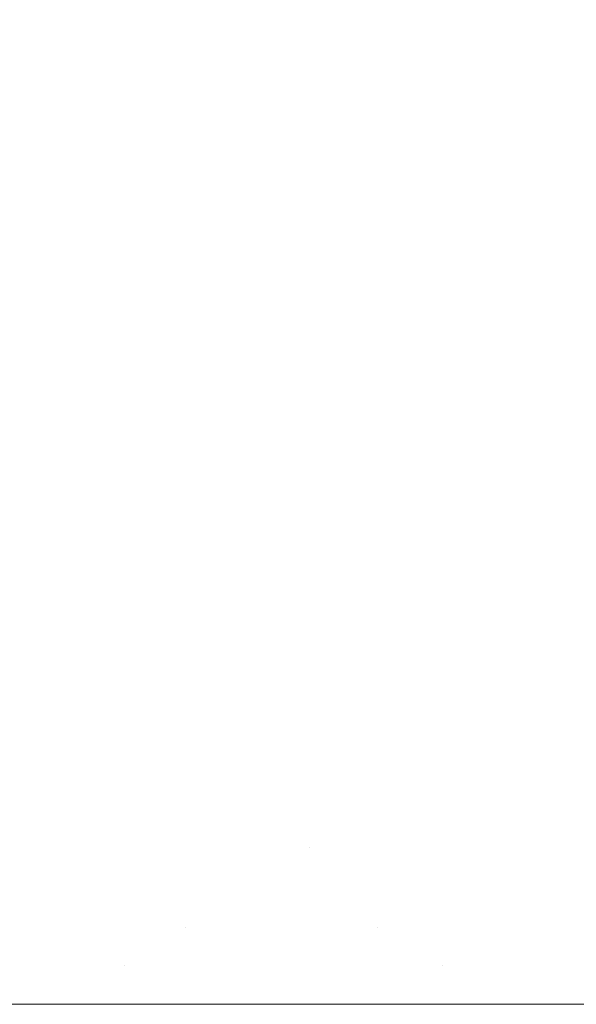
# Model space of a CAD drawing. Header units: centimetres. Extents: x -35.1 to 36.2, y 4.2 to 6.
# Tile 194 of 256: x -11.1054 to -11.0825, y 5.9002 to 5.9406. Entities that reach past the tile are written whole.
import ezdxf

# ---------------------------------------------------------------- set-up
doc = ezdxf.new("R2010")
doc.units = ezdxf.units.CM
doc.header["$LTSCALE"] = 2.54
doc.layers.add('Lucido design-1', color=7, linetype='Continuous')

# ---------------------------------------------------------------- blocks, each defined once
blk = doc.blocks.new('Gruppo-4-1')
at = {"color": 7, "linetype": 'Continuous', "lineweight": 9}
for points, invisible_edges in [([(36.079692, 5.942474, -2276.231539), (-34.952766, 5.942474, -2276.231539), (-34.952766, 5.93848, -2276.229782), (36.079692, 5.93848, -2276.229782)], 5), ([(-11.103219, 5.940007, -2276.640773), (-11.106026, 5.940007, -2276.642661), (-11.106841, 5.942016, -2276.642002), (-11.104011, 5.942016, -2276.640098)], 15), ([(-11.104011, 5.942016, -2276.640098), (-11.101149, 5.942016, -2276.63827), (-11.100381, 5.940007, -2276.63896), (-11.103219, 5.940007, -2276.640773)], 15), ([(-11.097517, 5.940007, -2276.637224), (-11.100381, 5.940007, -2276.63896), (-11.101149, 5.942016, -2276.63827), (-11.098261, 5.942016, -2276.636519)], 15), ([(-11.098261, 5.942016, -2276.636519), (-11.09535, 5.942016, -2276.634844), (-11.09463, 5.940007, -2276.635562), (-11.097517, 5.940007, -2276.637224)], 15), ([(-11.091725, 5.940007, -2276.633976), (-11.09463, 5.940007, -2276.635562), (-11.09535, 5.942016, -2276.634844), (-11.092422, 5.942016, -2276.633244)], 15), ([(-11.092422, 5.942016, -2276.633244), (-11.089478, 5.942016, -2276.631718), (-11.088806, 5.940007, -2276.632462), (-11.091725, 5.940007, -2276.633976)], 15), ([(-11.085877, 5.940007, -2276.631021), (-11.088806, 5.940007, -2276.632462), (-11.089478, 5.942016, -2276.631718), (-11.086525, 5.942016, -2276.630266)], 15), ([(-11.086525, 5.942016, -2276.630266), (-11.083565, 5.942016, -2276.628884), (-11.082941, 5.940007, -2276.629652), (-11.085877, 5.940007, -2276.631021)], 15), ([(-11.080002, 5.940007, -2276.628352), (-11.082941, 5.940007, -2276.629652), (-11.083565, 5.942016, -2276.628884), (-11.080601, 5.942016, -2276.627574)], 15), ([(-11.108011, 5.938008, -2276.64523), (-11.108797, 5.940007, -2276.644627), (-11.106026, 5.940007, -2276.642661), (-11.105262, 5.938008, -2276.643279)], 15), ([(-11.105262, 5.938008, -2276.643279), (-11.106026, 5.940007, -2276.642661), (-11.103219, 5.940007, -2276.640773), (-11.102477, 5.938008, -2276.641405)], 15), ([(-11.102477, 5.938008, -2276.641405), (-11.103219, 5.940007, -2276.640773), (-11.100381, 5.940007, -2276.63896), (-11.099661, 5.938008, -2276.639607)], 15), ([(-11.096819, 5.938008, -2276.637884), (-11.099661, 5.938008, -2276.639607), (-11.100381, 5.940007, -2276.63896), (-11.097517, 5.940007, -2276.637224)], 15), ([(-11.097517, 5.940007, -2276.637224), (-11.09463, 5.940007, -2276.635562), (-11.093955, 5.938008, -2276.636236), (-11.096819, 5.938008, -2276.637884)], 15), ([(-11.091072, 5.938008, -2276.634661), (-11.093955, 5.938008, -2276.636236), (-11.09463, 5.940007, -2276.635562), (-11.091725, 5.940007, -2276.633976)], 15), ([(-11.091725, 5.940007, -2276.633976), (-11.088806, 5.940007, -2276.632462), (-11.088176, 5.938008, -2276.633159), (-11.091072, 5.938008, -2276.634661)], 15), ([(-11.08527, 5.938008, -2276.63173), (-11.088176, 5.938008, -2276.633159), (-11.088806, 5.940007, -2276.632462), (-11.085877, 5.940007, -2276.631021)], 15), ([(-11.085877, 5.940007, -2276.631021), (-11.082941, 5.940007, -2276.629652), (-11.082357, 5.938008, -2276.630371), (-11.08527, 5.938008, -2276.63173)], 15), ([(-11.079441, 5.938008, -2276.629081), (-11.082357, 5.938008, -2276.630371), (-11.082941, 5.940007, -2276.629652), (-11.080002, 5.940007, -2276.628352)], 15), ([(36.079692, 5.93848, -2276.229782), (-34.952766, 5.93848, -2276.229782), (-34.952766, 5.934414, -2276.228201), (36.079692, 5.934414, -2276.228201)], 5), ([(-11.105262, 5.938008, -2276.643279), (-11.104548, 5.936021, -2276.643857), (-11.107277, 5.936021, -2276.645793), (-11.108011, 5.938008, -2276.64523)], 15), ([(-11.102477, 5.938008, -2276.641405), (-11.101783, 5.936021, -2276.641997), (-11.104548, 5.936021, -2276.643857), (-11.105262, 5.938008, -2276.643279)], 15), ([(-11.099661, 5.938008, -2276.639607), (-11.098988, 5.936021, -2276.640212), (-11.101783, 5.936021, -2276.641997), (-11.102477, 5.938008, -2276.641405)], 15), ([(-11.096167, 5.936021, -2276.638501), (-11.098988, 5.936021, -2276.640212), (-11.099661, 5.938008, -2276.639607), (-11.096819, 5.938008, -2276.637884)], 15), ([(-11.096819, 5.938008, -2276.637884), (-11.093955, 5.938008, -2276.636236), (-11.093323, 5.936021, -2276.636865), (-11.096167, 5.936021, -2276.638501)], 15), ([(-11.090462, 5.936021, -2276.635302), (-11.093323, 5.936021, -2276.636865), (-11.093955, 5.938008, -2276.636236), (-11.091072, 5.938008, -2276.634661)], 15), ([(-11.091072, 5.938008, -2276.634661), (-11.088176, 5.938008, -2276.633159), (-11.087587, 5.936021, -2276.633811), (-11.090462, 5.936021, -2276.635302)], 15), ([(-11.084702, 5.936021, -2276.632392), (-11.087587, 5.936021, -2276.633811), (-11.088176, 5.938008, -2276.633159), (-11.08527, 5.938008, -2276.63173)], 15), ([(-11.08527, 5.938008, -2276.63173), (-11.082357, 5.938008, -2276.630371), (-11.08181, 5.936021, -2276.631043), (-11.084702, 5.936021, -2276.632392)], 15), ([(-11.106592, 5.934046, -2276.646319), (-11.107277, 5.936021, -2276.645793), (-11.104548, 5.936021, -2276.643857), (-11.103882, 5.934046, -2276.644396)], 15), ([(-11.103882, 5.934046, -2276.644396), (-11.104548, 5.936021, -2276.643857), (-11.101783, 5.936021, -2276.641997), (-11.101136, 5.934046, -2276.642548)], 15), ([(-11.101136, 5.934046, -2276.642548), (-11.101783, 5.936021, -2276.641997), (-11.098988, 5.936021, -2276.640212), (-11.09836, 5.934046, -2276.640775)], 15), ([(-11.095558, 5.934046, -2276.639077), (-11.09836, 5.934046, -2276.640775), (-11.098988, 5.936021, -2276.640212), (-11.096167, 5.936021, -2276.638501)], 15), ([(-11.096167, 5.936021, -2276.638501), (-11.093323, 5.936021, -2276.636865), (-11.092734, 5.934046, -2276.637452), (-11.095558, 5.934046, -2276.639077)], 15), ([(-11.089893, 5.934046, -2276.6359), (-11.092734, 5.934046, -2276.637452), (-11.093323, 5.936021, -2276.636865), (-11.090462, 5.936021, -2276.635302)], 15), ([(-11.090462, 5.936021, -2276.635302), (-11.087587, 5.936021, -2276.633811), (-11.087038, 5.934046, -2276.634419), (-11.089893, 5.934046, -2276.6359)], 15), ([(-11.084173, 5.934046, -2276.63301), (-11.087038, 5.934046, -2276.634419), (-11.087587, 5.936021, -2276.633811), (-11.084702, 5.936021, -2276.632392)], 15), ([(-11.084702, 5.936021, -2276.632392), (-11.08181, 5.936021, -2276.631043), (-11.081301, 5.934046, -2276.63167), (-11.084173, 5.934046, -2276.63301)], 15), ([(36.079692, 5.934414, -2276.228201), (-34.952766, 5.934414, -2276.228201), (-34.952766, 5.930283, -2276.226798), (36.079692, 5.930283, -2276.226798)], 5), ([(-11.103882, 5.934046, -2276.644396), (-11.103262, 5.932086, -2276.644897), (-11.105956, 5.932086, -2276.646807), (-11.106592, 5.934046, -2276.646319)], 15), ([(-11.101136, 5.934046, -2276.642548), (-11.100534, 5.932086, -2276.643061), (-11.103262, 5.932086, -2276.644897), (-11.103882, 5.934046, -2276.644396)], 15), ([(-11.09836, 5.934046, -2276.640775), (-11.097776, 5.932086, -2276.6413), (-11.100534, 5.932086, -2276.643061), (-11.101136, 5.934046, -2276.642548)], 15), ([(-11.094993, 5.932086, -2276.639612), (-11.097776, 5.932086, -2276.6413), (-11.09836, 5.934046, -2276.640775), (-11.095558, 5.934046, -2276.639077)], 15), ([(-11.095558, 5.934046, -2276.639077), (-11.092734, 5.934046, -2276.637452), (-11.092187, 5.932086, -2276.637997), (-11.094993, 5.932086, -2276.639612)], 15), ([(-11.089364, 5.932086, -2276.636455), (-11.092187, 5.932086, -2276.637997), (-11.092734, 5.934046, -2276.637452), (-11.089893, 5.934046, -2276.6359)], 15), ([(-11.089893, 5.934046, -2276.6359), (-11.087038, 5.934046, -2276.634419), (-11.086527, 5.932086, -2276.634984), (-11.089364, 5.932086, -2276.636455)], 15), ([(-11.08368, 5.932086, -2276.633584), (-11.086527, 5.932086, -2276.634984), (-11.087038, 5.934046, -2276.634419), (-11.084173, 5.934046, -2276.63301)], 15), ([(-11.084173, 5.934046, -2276.63301), (-11.081301, 5.934046, -2276.63167), (-11.080827, 5.932086, -2276.632253), (-11.08368, 5.932086, -2276.633584)], 15), ([(-11.108004, 5.930141, -2276.649233), (-11.10861, 5.932086, -2276.648792), (-11.105956, 5.932086, -2276.646807), (-11.105366, 5.930141, -2276.64726)], 15), ([(-11.105366, 5.930141, -2276.64726), (-11.105956, 5.932086, -2276.646807), (-11.103262, 5.932086, -2276.644897), (-11.102689, 5.930141, -2276.645361)], 15), ([(-11.102689, 5.930141, -2276.645361), (-11.103262, 5.932086, -2276.644897), (-11.100534, 5.932086, -2276.643061), (-11.099977, 5.930141, -2276.643536)], 15), ([(-11.099977, 5.930141, -2276.643536), (-11.100534, 5.932086, -2276.643061), (-11.097776, 5.932086, -2276.6413), (-11.097236, 5.930141, -2276.641785)], 15), ([(-11.094468, 5.930141, -2276.640108), (-11.097236, 5.930141, -2276.641785), (-11.097776, 5.932086, -2276.6413), (-11.094993, 5.932086, -2276.639612)], 15), ([(-11.094993, 5.932086, -2276.639612), (-11.092187, 5.932086, -2276.637997), (-11.09168, 5.930141, -2276.638503), (-11.094468, 5.930141, -2276.640108)], 15), ([(-11.088874, 5.930141, -2276.63697), (-11.09168, 5.930141, -2276.638503), (-11.092187, 5.932086, -2276.637997), (-11.089364, 5.932086, -2276.636455)], 15), ([(-11.089364, 5.932086, -2276.636455), (-11.086527, 5.932086, -2276.634984), (-11.086054, 5.930141, -2276.635508), (-11.088874, 5.930141, -2276.63697)], 15), ([(-11.083224, 5.930141, -2276.634116), (-11.086054, 5.930141, -2276.635508), (-11.086527, 5.932086, -2276.634984), (-11.08368, 5.932086, -2276.633584)], 15), ([(-11.08368, 5.932086, -2276.633584), (-11.080827, 5.932086, -2276.632253), (-11.080388, 5.930141, -2276.632793), (-11.083224, 5.930141, -2276.634116)], 15), ([(36.079692, 5.930283, -2276.226798), (-34.952766, 5.930283, -2276.226798), (-34.952766, 5.926094, -2276.225577), (36.079692, 5.926094, -2276.225577)], 5), ([(-11.105366, 5.930141, -2276.64726), (-11.104821, 5.928212, -2276.647678), (-11.107444, 5.928212, -2276.64964), (-11.108004, 5.930141, -2276.649233)], 15), ([(-11.102689, 5.930141, -2276.645361), (-11.102159, 5.928212, -2276.64579), (-11.104821, 5.928212, -2276.647678), (-11.105366, 5.930141, -2276.64726)], 15), ([(-11.099977, 5.930141, -2276.643536), (-11.099462, 5.928212, -2276.643975), (-11.102159, 5.928212, -2276.64579), (-11.102689, 5.930141, -2276.645361)], 15), ([(-11.097236, 5.930141, -2276.641785), (-11.096736, 5.928212, -2276.642234), (-11.099462, 5.928212, -2276.643975), (-11.099977, 5.930141, -2276.643536)], 15), ([(-11.093984, 5.928212, -2276.640566), (-11.096736, 5.928212, -2276.642234), (-11.097236, 5.930141, -2276.641785), (-11.094468, 5.930141, -2276.640108)], 15), ([(-11.094468, 5.930141, -2276.640108), (-11.09168, 5.930141, -2276.638503), (-11.091211, 5.928212, -2276.63897), (-11.093984, 5.928212, -2276.640566)], 15), ([(-11.088421, 5.928212, -2276.637446), (-11.091211, 5.928212, -2276.63897), (-11.09168, 5.930141, -2276.638503), (-11.088874, 5.930141, -2276.63697)], 15), ([(-11.088874, 5.930141, -2276.63697), (-11.086054, 5.930141, -2276.635508), (-11.085617, 5.928212, -2276.635992), (-11.088421, 5.928212, -2276.637446)], 15), ([(-11.082803, 5.928212, -2276.634607), (-11.085617, 5.928212, -2276.635992), (-11.086054, 5.930141, -2276.635508), (-11.083224, 5.930141, -2276.634116)], 15), ([(-11.083224, 5.930141, -2276.634116), (-11.080388, 5.930141, -2276.632793), (-11.079982, 5.928212, -2276.633292), (-11.082803, 5.928212, -2276.634607)], 15), ([(-11.106929, 5.926301, -2276.650015), (-11.107444, 5.928212, -2276.64964), (-11.104821, 5.928212, -2276.647678), (-11.10432, 5.926301, -2276.648062)], 15), ([(-11.10432, 5.926301, -2276.648062), (-11.104821, 5.928212, -2276.647678), (-11.102159, 5.928212, -2276.64579), (-11.101671, 5.926301, -2276.646184)], 15), ([(-11.101671, 5.926301, -2276.646184), (-11.102159, 5.928212, -2276.64579), (-11.099462, 5.928212, -2276.643975), (-11.098989, 5.926301, -2276.644379)], 15), ([(-11.098989, 5.926301, -2276.644379), (-11.099462, 5.928212, -2276.643975), (-11.096736, 5.928212, -2276.642234), (-11.096277, 5.926301, -2276.642647)], 15), ([(-11.096277, 5.926301, -2276.642647), (-11.096736, 5.928212, -2276.642234), (-11.093984, 5.928212, -2276.640566), (-11.093539, 5.926301, -2276.640987)], 15), ([(-11.093539, 5.926301, -2276.640987), (-11.093984, 5.928212, -2276.640566), (-11.091211, 5.928212, -2276.63897), (-11.09078, 5.926301, -2276.639399)], 15), ([(-11.088004, 5.926301, -2276.637883), (-11.09078, 5.926301, -2276.639399), (-11.091211, 5.928212, -2276.63897), (-11.088421, 5.928212, -2276.637446)], 15), ([(-11.088421, 5.928212, -2276.637446), (-11.085617, 5.928212, -2276.635992), (-11.085215, 5.926301, -2276.636437), (-11.088004, 5.926301, -2276.637883)], 15), ([(-11.082415, 5.926301, -2276.635059), (-11.085215, 5.926301, -2276.636437), (-11.085617, 5.928212, -2276.635992), (-11.082803, 5.928212, -2276.634607)], 15), ([(-11.082803, 5.928212, -2276.634607), (-11.079982, 5.928212, -2276.633292), (-11.07961, 5.926301, -2276.63375), (-11.082415, 5.926301, -2276.635059)], 15), ([(36.079692, 5.926094, -2276.225577), (-34.952766, 5.926094, -2276.225577), (-34.952766, 5.921856, -2276.22454), (36.079692, 5.921856, -2276.22454)], 5), ([(-11.10432, 5.926301, -2276.648062), (-11.103861, 5.924408, -2276.648415), (-11.106458, 5.924408, -2276.650357), (-11.106929, 5.926301, -2276.650015)], 15), ([(-11.101671, 5.926301, -2276.646184), (-11.101225, 5.924408, -2276.646545), (-11.103861, 5.924408, -2276.648415), (-11.10432, 5.926301, -2276.648062)], 15), ([(-11.098989, 5.926301, -2276.644379), (-11.098555, 5.924408, -2276.644748), (-11.101225, 5.924408, -2276.646545), (-11.101671, 5.926301, -2276.646184)], 15), ([(-11.096277, 5.926301, -2276.642647), (-11.095856, 5.924408, -2276.643025), (-11.098555, 5.924408, -2276.644748), (-11.098989, 5.926301, -2276.644379)], 15), ([(-11.093539, 5.926301, -2276.640987), (-11.093131, 5.924408, -2276.641373), (-11.095856, 5.924408, -2276.643025), (-11.096277, 5.926301, -2276.642647)], 15), ([(-11.09078, 5.926301, -2276.639399), (-11.090386, 5.924408, -2276.639793), (-11.093131, 5.924408, -2276.641373), (-11.093539, 5.926301, -2276.640987)], 15), ([(-11.087623, 5.924408, -2276.638283), (-11.090386, 5.924408, -2276.639793), (-11.09078, 5.926301, -2276.639399), (-11.088004, 5.926301, -2276.637883)], 15), ([(-11.088004, 5.926301, -2276.637883), (-11.085215, 5.926301, -2276.636437), (-11.084847, 5.924408, -2276.636844), (-11.087623, 5.924408, -2276.638283)], 15), ([(-11.08206, 5.924408, -2276.635473), (-11.084847, 5.924408, -2276.636844), (-11.085215, 5.926301, -2276.636437), (-11.082415, 5.926301, -2276.635059)], 15), ([(-11.106029, 5.922535, -2276.65067), (-11.106458, 5.924408, -2276.650357), (-11.103861, 5.924408, -2276.648415), (-11.103442, 5.922535, -2276.648736)], 15), ([(-11.103442, 5.922535, -2276.648736), (-11.103861, 5.924408, -2276.648415), (-11.101225, 5.924408, -2276.646545), (-11.100818, 5.922535, -2276.646874)], 15), ([(-11.100818, 5.922535, -2276.646874), (-11.101225, 5.924408, -2276.646545), (-11.098555, 5.924408, -2276.644748), (-11.09816, 5.922535, -2276.645085)], 15), ([(-11.09816, 5.922535, -2276.645085), (-11.098555, 5.924408, -2276.644748), (-11.095856, 5.924408, -2276.643025), (-11.095473, 5.922535, -2276.643369)], 15), ([(-11.095473, 5.922535, -2276.643369), (-11.095856, 5.924408, -2276.643025), (-11.093131, 5.924408, -2276.641373), (-11.09276, 5.922535, -2276.641724)], 15), ([(-11.09276, 5.922535, -2276.641724), (-11.093131, 5.924408, -2276.641373), (-11.090386, 5.924408, -2276.639793), (-11.090026, 5.922535, -2276.640151)], 15), ([(-11.087275, 5.922535, -2276.638648), (-11.090026, 5.922535, -2276.640151), (-11.090386, 5.924408, -2276.639793), (-11.087623, 5.924408, -2276.638283)], 15), ([(-11.087623, 5.924408, -2276.638283), (-11.084847, 5.924408, -2276.636844), (-11.084511, 5.922535, -2276.637215), (-11.087275, 5.922535, -2276.638648)], 15), ([(-11.081737, 5.922535, -2276.635851), (-11.084511, 5.922535, -2276.637215), (-11.084847, 5.924408, -2276.636844), (-11.08206, 5.924408, -2276.635473)], 15), ([(-11.103442, 5.922535, -2276.648736), (-11.103064, 5.920683, -2276.649026), (-11.10564, 5.920683, -2276.650953), (-11.106029, 5.922535, -2276.65067)], 15), ([(-11.100818, 5.922535, -2276.646874), (-11.10045, 5.920683, -2276.647172), (-11.103064, 5.920683, -2276.649026), (-11.103442, 5.922535, -2276.648736)], 15), ([(-11.09816, 5.922535, -2276.645085), (-11.097802, 5.920683, -2276.64539), (-11.10045, 5.920683, -2276.647172), (-11.100818, 5.922535, -2276.646874)], 15), ([(-11.095473, 5.922535, -2276.643369), (-11.095125, 5.920683, -2276.643681), (-11.097802, 5.920683, -2276.64539), (-11.09816, 5.922535, -2276.645085)], 15), ([(-11.09276, 5.922535, -2276.641724), (-11.092423, 5.920683, -2276.642043), (-11.095125, 5.920683, -2276.643681), (-11.095473, 5.922535, -2276.643369)], 15), ([(-11.090026, 5.922535, -2276.640151), (-11.0897, 5.920683, -2276.640476), (-11.092423, 5.920683, -2276.642043), (-11.09276, 5.922535, -2276.641724)], 15), ([(-11.086961, 5.920683, -2276.638979), (-11.0897, 5.920683, -2276.640476), (-11.090026, 5.922535, -2276.640151), (-11.087275, 5.922535, -2276.638648)], 15), ([(-11.087275, 5.922535, -2276.638648), (-11.084511, 5.922535, -2276.637215), (-11.084207, 5.920683, -2276.637552), (-11.086961, 5.920683, -2276.638979)], 15), ([(-11.081444, 5.920683, -2276.636192), (-11.084207, 5.920683, -2276.637552), (-11.084511, 5.922535, -2276.637215), (-11.081737, 5.922535, -2276.635851)], 15), ([(36.079692, 5.920679, -2276.224306), (36.079692, 5.921856, -2276.22454), (-34.952766, 5.921856, -2276.22454), (-34.952766, 5.920679, -2276.224306)], 10), ([(-34.952766, 5.920679, -2276.224306), (-34.952766, 5.917577, -2276.223689), (36.079692, 5.917577, -2276.223689), (36.079692, 5.920679, -2276.224306)], 10), ([(-11.107814, 5.918851, -2276.6532), (-11.108173, 5.920683, -2276.652952), (-11.10564, 5.920683, -2276.650953), (-11.105289, 5.918851, -2276.651208)], 15), ([(-11.105289, 5.918851, -2276.651208), (-11.10564, 5.920683, -2276.650953), (-11.103064, 5.920683, -2276.649026), (-11.102723, 5.918851, -2276.649288)], 15), ([(-11.102723, 5.918851, -2276.649288), (-11.103064, 5.920683, -2276.649026), (-11.10045, 5.920683, -2276.647172), (-11.100118, 5.918851, -2276.64744)], 15), ([(-11.100118, 5.918851, -2276.64744), (-11.10045, 5.920683, -2276.647172), (-11.097802, 5.920683, -2276.64539), (-11.09748, 5.918851, -2276.645665)], 15), ([(-11.09748, 5.918851, -2276.645665), (-11.097802, 5.920683, -2276.64539), (-11.095125, 5.920683, -2276.643681), (-11.094813, 5.918851, -2276.643962)], 15), ([(-11.094813, 5.918851, -2276.643962), (-11.095125, 5.920683, -2276.643681), (-11.092423, 5.920683, -2276.642043), (-11.09212, 5.918851, -2276.642329)], 15), ([(-11.09212, 5.918851, -2276.642329), (-11.092423, 5.920683, -2276.642043), (-11.0897, 5.920683, -2276.640476), (-11.089407, 5.918851, -2276.640768)], 15), ([(-11.086677, 5.918851, -2276.639277), (-11.089407, 5.918851, -2276.640768), (-11.0897, 5.920683, -2276.640476), (-11.086961, 5.920683, -2276.638979)], 15), ([(-11.086961, 5.920683, -2276.638979), (-11.084207, 5.920683, -2276.637552), (-11.083934, 5.918851, -2276.637854), (-11.086677, 5.918851, -2276.639277)], 15), ([(-11.081181, 5.918851, -2276.6365), (-11.083934, 5.918851, -2276.637854), (-11.084207, 5.920683, -2276.637552), (-11.081444, 5.920683, -2276.636192)], 15), ([(-11.105289, 5.918851, -2276.651208), (-11.104977, 5.91704, -2276.651435), (-11.107493, 5.91704, -2276.653421), (-11.107814, 5.918851, -2276.6532)], 15), ([(-11.102723, 5.918851, -2276.649288), (-11.102418, 5.91704, -2276.649522), (-11.104977, 5.91704, -2276.651435), (-11.105289, 5.918851, -2276.651208)], 15), ([(-11.100118, 5.918851, -2276.64744), (-11.099822, 5.91704, -2276.64768), (-11.102418, 5.91704, -2276.649522), (-11.102723, 5.918851, -2276.649288)], 15), ([(-11.09748, 5.918851, -2276.645665), (-11.097192, 5.91704, -2276.64591), (-11.099822, 5.91704, -2276.64768), (-11.100118, 5.918851, -2276.64744)], 15), ([(-11.094813, 5.918851, -2276.643962), (-11.094533, 5.91704, -2276.644212), (-11.097192, 5.91704, -2276.64591), (-11.09748, 5.918851, -2276.645665)], 15), ([(-11.09212, 5.918851, -2276.642329), (-11.09185, 5.91704, -2276.642585), (-11.094533, 5.91704, -2276.644212), (-11.094813, 5.918851, -2276.643962)], 15), ([(-11.089407, 5.918851, -2276.640768), (-11.089145, 5.91704, -2276.641029), (-11.09185, 5.91704, -2276.642585), (-11.09212, 5.918851, -2276.642329)], 15), ([(-11.086424, 5.91704, -2276.639542), (-11.089145, 5.91704, -2276.641029), (-11.089407, 5.918851, -2276.640768), (-11.086677, 5.918851, -2276.639277)], 15), ([(-11.086677, 5.918851, -2276.639277), (-11.083934, 5.918851, -2276.637854), (-11.083689, 5.91704, -2276.638125), (-11.086424, 5.91704, -2276.639542)], 15), ([(-11.080945, 5.91704, -2276.636775), (-11.083689, 5.91704, -2276.638125), (-11.083934, 5.918851, -2276.637854), (-11.081181, 5.918851, -2276.6365)], 15), ([(36.079692, 5.917039, -2276.223606), (36.079692, 5.917577, -2276.223689), (-34.952766, 5.917577, -2276.223689), (-34.952766, 5.917039, -2276.223606)], 10), ([(-34.952766, 5.917039, -2276.223606), (-34.952766, 5.913486, -2276.22306), (36.079692, 5.913486, -2276.22306), (36.079692, 5.917039, -2276.223606)], 10), ([(-11.107209, 5.915252, -2276.653617), (-11.107493, 5.91704, -2276.653421), (-11.104977, 5.91704, -2276.651435), (-11.1047, 5.915252, -2276.651637)], 15), ([(-11.1047, 5.915252, -2276.651637), (-11.104977, 5.91704, -2276.651435), (-11.102418, 5.91704, -2276.649522), (-11.102149, 5.915252, -2276.649728)], 15), ([(-11.102149, 5.915252, -2276.649728), (-11.102418, 5.91704, -2276.649522), (-11.099822, 5.91704, -2276.64768), (-11.09956, 5.915252, -2276.647892)], 15), ([(-11.09956, 5.915252, -2276.647892), (-11.099822, 5.91704, -2276.64768), (-11.097192, 5.91704, -2276.64591), (-11.096938, 5.915252, -2276.646127)], 15), ([(-11.096938, 5.915252, -2276.646127), (-11.097192, 5.91704, -2276.64591), (-11.094533, 5.91704, -2276.644212), (-11.094286, 5.915252, -2276.644434)], 15), ([(-11.094286, 5.915252, -2276.644434), (-11.094533, 5.91704, -2276.644212), (-11.09185, 5.91704, -2276.642585), (-11.091611, 5.915252, -2276.642812)], 15), ([(-11.091611, 5.915252, -2276.642812), (-11.09185, 5.91704, -2276.642585), (-11.089145, 5.91704, -2276.641029), (-11.088914, 5.915252, -2276.64126)], 15), ([(-11.0862, 5.915252, -2276.639778), (-11.088914, 5.915252, -2276.64126), (-11.089145, 5.91704, -2276.641029), (-11.086424, 5.91704, -2276.639542)], 15), ([(-11.086424, 5.91704, -2276.639542), (-11.083689, 5.91704, -2276.638125), (-11.083473, 5.915252, -2276.638364), (-11.0862, 5.915252, -2276.639778)], 15), ([(-11.080737, 5.915252, -2276.637018), (-11.083473, 5.915252, -2276.638364), (-11.083689, 5.91704, -2276.638125), (-11.080945, 5.91704, -2276.636775)], 15), ([(-11.1047, 5.915252, -2276.651637), (-11.104458, 5.913486, -2276.651813), (-11.10696, 5.913486, -2276.653788), (-11.107209, 5.915252, -2276.653617)], 15), ([(-11.102149, 5.915252, -2276.649728), (-11.101913, 5.913486, -2276.649909), (-11.104458, 5.913486, -2276.651813), (-11.1047, 5.915252, -2276.651637)], 15), ([(-11.09956, 5.915252, -2276.647892), (-11.09933, 5.913486, -2276.648077), (-11.101913, 5.913486, -2276.649909), (-11.102149, 5.915252, -2276.649728)], 15), ([(-11.096938, 5.915252, -2276.646127), (-11.096715, 5.913486, -2276.646317), (-11.09933, 5.913486, -2276.648077), (-11.09956, 5.915252, -2276.647892)], 15), ([(-11.094286, 5.915252, -2276.644434), (-11.09407, 5.913486, -2276.644628), (-11.096715, 5.913486, -2276.646317), (-11.096938, 5.915252, -2276.646127)], 15), ([(-11.091611, 5.915252, -2276.642812), (-11.091401, 5.913486, -2276.64301), (-11.09407, 5.913486, -2276.644628), (-11.094286, 5.915252, -2276.644434)], 15), ([(-11.088914, 5.915252, -2276.64126), (-11.088711, 5.913486, -2276.641462), (-11.091401, 5.913486, -2276.64301), (-11.091611, 5.915252, -2276.642812)], 15), ([(-11.086004, 5.913486, -2276.639983), (-11.088711, 5.913486, -2276.641462), (-11.088914, 5.915252, -2276.64126), (-11.0862, 5.915252, -2276.639778)], 15), ([(-11.0862, 5.915252, -2276.639778), (-11.083473, 5.915252, -2276.638364), (-11.083284, 5.913486, -2276.638573), (-11.086004, 5.913486, -2276.639983)], 15), ([(-11.080554, 5.913486, -2276.63723), (-11.083284, 5.913486, -2276.638573), (-11.083473, 5.915252, -2276.638364), (-11.080737, 5.915252, -2276.637018)], 15), ([(-34.952766, 5.913486, -2276.22306), (-34.952766, 5.913265, -2276.223025), (36.079692, 5.913265, -2276.223025), (36.079692, 5.913486, -2276.22306)], 10), ([(-11.106746, 5.911744, -2276.653936), (-11.10696, 5.913486, -2276.653788), (-11.104458, 5.913486, -2276.651813), (-11.104249, 5.911744, -2276.651965)], 15), ([(-11.104249, 5.911744, -2276.651965), (-11.104458, 5.913486, -2276.651813), (-11.101913, 5.913486, -2276.649909), (-11.10171, 5.911744, -2276.650065)], 15), ([(-11.10171, 5.911744, -2276.650065), (-11.101913, 5.913486, -2276.649909), (-11.09933, 5.913486, -2276.648077), (-11.099133, 5.911744, -2276.648237)], 15), ([(-11.099133, 5.911744, -2276.648237), (-11.09933, 5.913486, -2276.648077), (-11.096715, 5.913486, -2276.646317), (-11.096523, 5.911744, -2276.646481)], 15), ([(-11.096523, 5.911744, -2276.646481), (-11.096715, 5.913486, -2276.646317), (-11.09407, 5.913486, -2276.644628), (-11.093884, 5.911744, -2276.644796)], 15), ([(-11.093884, 5.911744, -2276.644796), (-11.09407, 5.913486, -2276.644628), (-11.091401, 5.913486, -2276.64301), (-11.09122, 5.911744, -2276.643181)], 15), ([(-11.09122, 5.911744, -2276.643181), (-11.091401, 5.913486, -2276.64301), (-11.088711, 5.913486, -2276.641462), (-11.088536, 5.911744, -2276.641636)], 15), ([(-11.085835, 5.911744, -2276.640161), (-11.088536, 5.911744, -2276.641636), (-11.088711, 5.913486, -2276.641462), (-11.086004, 5.913486, -2276.639983)], 15), ([(-11.086004, 5.913486, -2276.639983), (-11.083284, 5.913486, -2276.638573), (-11.083121, 5.911744, -2276.638753), (-11.085835, 5.911744, -2276.640161)], 15), ([(-11.080397, 5.911744, -2276.637414), (-11.083121, 5.911744, -2276.638753), (-11.083284, 5.913486, -2276.638573), (-11.080554, 5.913486, -2276.63723)], 15), ([(36.079692, 5.910022, -2276.22267), (36.079692, 5.913265, -2276.223025), (-34.952766, 5.913265, -2276.223025), (-34.952766, 5.910022, -2276.22267)], 10), ([(-11.104249, 5.911744, -2276.651965), (-11.104072, 5.910024, -2276.652093), (-11.106565, 5.910024, -2276.654061), (-11.106746, 5.911744, -2276.653936)], 15), ([(-11.10171, 5.911744, -2276.650065), (-11.101537, 5.910024, -2276.650197), (-11.104072, 5.910024, -2276.652093), (-11.104249, 5.911744, -2276.651965)], 15), ([(-11.099133, 5.911744, -2276.648237), (-11.098965, 5.910024, -2276.648373), (-11.101537, 5.910024, -2276.650197), (-11.10171, 5.911744, -2276.650065)], 15), ([(-11.096523, 5.911744, -2276.646481), (-11.09636, 5.910024, -2276.64662), (-11.098965, 5.910024, -2276.648373), (-11.099133, 5.911744, -2276.648237)], 15), ([(-11.093884, 5.911744, -2276.644796), (-11.093726, 5.910024, -2276.644938), (-11.09636, 5.910024, -2276.64662), (-11.096523, 5.911744, -2276.646481)], 15), ([(-11.09122, 5.911744, -2276.643181), (-11.091067, 5.910024, -2276.643326), (-11.093726, 5.910024, -2276.644938), (-11.093884, 5.911744, -2276.644796)], 15), ([(-11.088536, 5.911744, -2276.641636), (-11.088388, 5.910024, -2276.641784), (-11.091067, 5.910024, -2276.643326), (-11.09122, 5.911744, -2276.643181)], 15), ([(-11.085692, 5.910024, -2276.640311), (-11.088388, 5.910024, -2276.641784), (-11.088536, 5.911744, -2276.641636), (-11.085835, 5.911744, -2276.640161)], 15), ([(-11.085835, 5.911744, -2276.640161), (-11.083121, 5.911744, -2276.638753), (-11.082983, 5.910024, -2276.638906), (-11.085692, 5.910024, -2276.640311)], 15), ([(-11.080264, 5.910024, -2276.637569), (-11.082983, 5.910024, -2276.638906), (-11.083121, 5.911744, -2276.638753), (-11.080397, 5.911744, -2276.637414)], 15), ([(-34.952766, 5.910022, -2276.22267), (-34.952766, 5.908928, -2276.22255), (36.079692, 5.908928, -2276.22255), (36.079692, 5.910022, -2276.22267)], 10), ([(-11.106415, 5.908329, -2276.654164), (-11.106565, 5.910024, -2276.654061), (-11.104072, 5.910024, -2276.652093), (-11.103926, 5.908329, -2276.6522)], 15), ([(-11.103926, 5.908329, -2276.6522), (-11.104072, 5.910024, -2276.652093), (-11.101537, 5.910024, -2276.650197), (-11.101395, 5.908329, -2276.650307)], 15), ([(-11.101395, 5.908329, -2276.650307), (-11.101537, 5.910024, -2276.650197), (-11.098965, 5.910024, -2276.648373), (-11.098827, 5.908329, -2276.648485)], 15), ([(-11.098827, 5.908329, -2276.648485), (-11.098965, 5.910024, -2276.648373), (-11.09636, 5.910024, -2276.64662), (-11.096225, 5.908329, -2276.646735)], 15), ([(-11.096225, 5.908329, -2276.646735), (-11.09636, 5.910024, -2276.64662), (-11.093726, 5.910024, -2276.644938), (-11.093595, 5.908329, -2276.645055)], 15), ([(-11.093595, 5.908329, -2276.645055), (-11.093726, 5.910024, -2276.644938), (-11.091067, 5.910024, -2276.643326), (-11.090941, 5.908329, -2276.643446)], 15), ([(-11.090941, 5.908329, -2276.643446), (-11.091067, 5.910024, -2276.643326), (-11.088388, 5.910024, -2276.641784), (-11.088266, 5.908329, -2276.641906)], 15), ([(-11.085574, 5.908329, -2276.640435), (-11.088266, 5.908329, -2276.641906), (-11.088388, 5.910024, -2276.641784), (-11.085692, 5.910024, -2276.640311)], 15), ([(-11.085692, 5.910024, -2276.640311), (-11.082983, 5.910024, -2276.638906), (-11.082869, 5.908329, -2276.639033), (-11.085574, 5.908329, -2276.640435)], 15), ([(-11.080154, 5.908329, -2276.637697), (-11.082869, 5.908329, -2276.639033), (-11.082983, 5.910024, -2276.638906), (-11.080264, 5.910024, -2276.637569)], 15), ([(36.079692, 5.908928, -2276.22255), (-34.952766, 5.908928, -2276.22255), (-34.952766, 5.904574, -2276.222265), (36.079692, 5.904574, -2276.222265)], 5), ([(-11.103926, 5.908329, -2276.6522), (-11.103809, 5.906657, -2276.652285), (-11.106295, 5.906657, -2276.654247), (-11.106415, 5.908329, -2276.654164)], 15), ([(-11.101395, 5.908329, -2276.650307), (-11.101281, 5.906657, -2276.650394), (-11.103809, 5.906657, -2276.652285), (-11.103926, 5.908329, -2276.6522)], 15), ([(-11.098827, 5.908329, -2276.648485), (-11.098716, 5.906657, -2276.648575), (-11.101281, 5.906657, -2276.650394), (-11.101395, 5.908329, -2276.650307)], 15), ([(-11.096225, 5.908329, -2276.646735), (-11.096118, 5.906657, -2276.646826), (-11.098716, 5.906657, -2276.648575), (-11.098827, 5.908329, -2276.648485)], 15), ([(-11.093595, 5.908329, -2276.645055), (-11.093491, 5.906657, -2276.645149), (-11.096118, 5.906657, -2276.646826), (-11.096225, 5.908329, -2276.646735)], 15), ([(-11.090941, 5.908329, -2276.643446), (-11.09084, 5.906657, -2276.643541), (-11.093491, 5.906657, -2276.645149), (-11.093595, 5.908329, -2276.645055)], 15), ([(-11.088266, 5.908329, -2276.641906), (-11.088168, 5.906657, -2276.642004), (-11.09084, 5.906657, -2276.643541), (-11.090941, 5.908329, -2276.643446)], 15), ([(-11.085479, 5.906657, -2276.640535), (-11.088168, 5.906657, -2276.642004), (-11.088266, 5.908329, -2276.641906), (-11.085574, 5.908329, -2276.640435)], 15), ([(-11.085574, 5.908329, -2276.640435), (-11.082869, 5.908329, -2276.639033), (-11.082777, 5.906657, -2276.639134), (-11.085479, 5.906657, -2276.640535)], 15), ([(-11.080066, 5.906657, -2276.6378), (-11.082777, 5.906657, -2276.639134), (-11.082869, 5.908329, -2276.639033), (-11.080154, 5.908329, -2276.637697)], 15), ([(-11.106203, 5.905009, -2276.65431), (-11.106295, 5.906657, -2276.654247), (-11.103809, 5.906657, -2276.652285), (-11.10372, 5.905009, -2276.65235)], 15), ([(-11.10372, 5.905009, -2276.65235), (-11.103809, 5.906657, -2276.652285), (-11.101281, 5.906657, -2276.650394), (-11.101194, 5.905009, -2276.650461)], 15), ([(-11.101194, 5.905009, -2276.650461), (-11.101281, 5.906657, -2276.650394), (-11.098716, 5.906657, -2276.648575), (-11.098632, 5.905009, -2276.648643)], 15), ([(-11.098632, 5.905009, -2276.648643), (-11.098716, 5.906657, -2276.648575), (-11.096118, 5.906657, -2276.646826), (-11.096036, 5.905009, -2276.646896)], 15), ([(-11.096036, 5.905009, -2276.646896), (-11.096118, 5.906657, -2276.646826), (-11.093491, 5.906657, -2276.645149)], 11), ([(-11.093491, 5.906657, -2276.645149), (-11.093356, 5.903386, -2276.64527), (-11.095979, 5.903386, -2276.646945), (-11.096036, 5.905009, -2276.646896)], 15), ([(-11.090709, 5.903386, -2276.643665), (-11.093356, 5.903386, -2276.64527), (-11.093491, 5.906657, -2276.645149), (-11.09084, 5.906657, -2276.643541)], 15), ([(-11.090709, 5.903386, -2276.643665), (-11.09084, 5.906657, -2276.643541), (-11.088168, 5.906657, -2276.642004), (-11.088093, 5.905009, -2276.642078)], 15), ([(-11.085407, 5.905009, -2276.64061), (-11.088093, 5.905009, -2276.642078), (-11.088168, 5.906657, -2276.642004), (-11.085479, 5.906657, -2276.640535)], 15), ([(-11.085479, 5.906657, -2276.640535), (-11.082777, 5.906657, -2276.639134), (-11.082708, 5.905009, -2276.639211), (-11.085407, 5.905009, -2276.64061)], 15), ([(-11.079999, 5.905009, -2276.637878), (-11.082708, 5.905009, -2276.639211), (-11.082777, 5.906657, -2276.639134), (-11.080066, 5.906657, -2276.6378)], 15), ([(-11.10372, 5.905009, -2276.65235), (-11.103658, 5.903386, -2276.652395), (-11.10614, 5.903386, -2276.654354), (-11.106203, 5.905009, -2276.65431)], 15), ([(-11.101194, 5.905009, -2276.650461), (-11.101134, 5.903386, -2276.650507), (-11.103658, 5.903386, -2276.652395), (-11.10372, 5.905009, -2276.65235)], 15), ([(-11.098632, 5.905009, -2276.648643), (-11.098573, 5.903386, -2276.64869), (-11.101134, 5.903386, -2276.650507), (-11.101194, 5.905009, -2276.650461)], 15), ([(-11.096036, 5.905009, -2276.646896), (-11.095979, 5.903386, -2276.646945), (-11.098573, 5.903386, -2276.64869), (-11.098632, 5.905009, -2276.648643)], 15), ([(-11.088093, 5.905009, -2276.642078), (-11.088041, 5.903386, -2276.64213), (-11.090709, 5.903386, -2276.643665)], 11), ([(-11.085357, 5.903386, -2276.640663), (-11.088041, 5.903386, -2276.64213), (-11.088093, 5.905009, -2276.642078), (-11.085407, 5.905009, -2276.64061)], 15), ([(-11.085407, 5.905009, -2276.64061), (-11.082708, 5.905009, -2276.639211), (-11.082659, 5.903386, -2276.639265), (-11.085357, 5.903386, -2276.640663)], 15), ([(-11.079952, 5.903386, -2276.637933), (-11.082659, 5.903386, -2276.639265), (-11.082708, 5.905009, -2276.639211), (-11.079999, 5.905009, -2276.637878)], 15), ([(36.079692, 5.903385, -2276.222239), (36.079692, 5.904574, -2276.222265), (-34.952766, 5.904574, -2276.222265), (-34.952766, 5.903385, -2276.222239)], 10), ([(-34.952766, 5.903385, -2276.222239), (-34.952766, 5.900212, -2276.22217), (36.079692, 5.900212, -2276.22217), (36.079692, 5.903385, -2276.222239)], 8), ([(-11.106102, 5.901787, -2276.654379), (-11.10614, 5.903386, -2276.654354), (-11.103658, 5.903386, -2276.652395), (-11.103621, 5.901787, -2276.652421)], 15), ([(-11.103621, 5.901787, -2276.652421), (-11.103658, 5.903386, -2276.652395), (-11.101134, 5.903386, -2276.650507), (-11.101098, 5.901787, -2276.650534)], 15), ([(-11.101098, 5.901787, -2276.650534), (-11.101134, 5.903386, -2276.650507), (-11.098573, 5.903386, -2276.64869)], 11), ([(-11.101098, 5.901787, -2276.650534), (-11.098573, 5.903386, -2276.64869), (-11.099199, 5.900212, -2276.649195)], 11), ([(-11.098573, 5.903386, -2276.64869), (-11.098519, 5.900212, -2276.64874), (-11.099199, 5.900212, -2276.649195)], 9), ([(-11.094539, 5.900212, -2276.64608), (-11.098519, 5.900212, -2276.64874), (-11.098573, 5.903386, -2276.64869), (-11.095979, 5.903386, -2276.646945)], 14), ([(-11.095979, 5.903386, -2276.646945), (-11.093356, 5.903386, -2276.64527), (-11.094539, 5.900212, -2276.64608)], 11), ([(-11.090656, 5.900212, -2276.643723), (-11.094539, 5.900212, -2276.64608), (-11.093356, 5.903386, -2276.64527), (-11.090709, 5.903386, -2276.643665)], 14), ([(-11.089559, 5.900212, -2276.643057), (-11.090709, 5.903386, -2276.643665), (-11.088011, 5.901787, -2276.64216)], 11), ([(-11.090709, 5.903386, -2276.643665), (-11.088041, 5.903386, -2276.64213), (-11.088011, 5.901787, -2276.64216)], 11), ([(-11.089559, 5.900212, -2276.643057), (-11.090656, 5.900212, -2276.643723), (-11.090709, 5.903386, -2276.643665)], 10), ([(-11.085327, 5.901787, -2276.640694), (-11.088011, 5.901787, -2276.64216), (-11.088041, 5.903386, -2276.64213), (-11.085357, 5.903386, -2276.640663)], 15), ([(-11.085357, 5.903386, -2276.640663), (-11.082659, 5.903386, -2276.639265), (-11.082631, 5.901787, -2276.639296), (-11.085327, 5.901787, -2276.640694)], 15), ([(-11.079925, 5.901787, -2276.637965), (-11.082631, 5.901787, -2276.639296), (-11.082659, 5.903386, -2276.639265), (-11.079952, 5.903386, -2276.637933)], 15), ([(-11.103543, 5.900212, -2276.652379), (-11.107579, 5.900212, -2276.655616), (-11.106102, 5.901787, -2276.654379)], 10), ([(-11.106102, 5.901787, -2276.654379), (-11.103621, 5.901787, -2276.652421), (-11.103543, 5.900212, -2276.652379)], 11), ([(-11.103543, 5.900212, -2276.652379), (-11.103621, 5.901787, -2276.652421), (-11.101098, 5.901787, -2276.650534)], 11), ([(-11.101098, 5.901787, -2276.650534), (-11.10107, 5.900212, -2276.650566), (-11.103543, 5.900212, -2276.652379)], 9), ([(-11.099199, 5.900212, -2276.649195), (-11.10107, 5.900212, -2276.650566), (-11.101098, 5.901787, -2276.650534)], 10), ([(-11.088011, 5.901787, -2276.64216), (-11.087988, 5.900212, -2276.642193), (-11.089559, 5.900212, -2276.643057)], 9), ([(-11.084477, 5.900212, -2276.64026), (-11.087988, 5.900212, -2276.642193), (-11.088011, 5.901787, -2276.64216), (-11.085327, 5.901787, -2276.640694)], 14), ([(-11.085327, 5.901787, -2276.640694), (-11.082631, 5.901787, -2276.639296), (-11.084477, 5.900212, -2276.64026)], 11), ([(-11.078864, 5.900212, -2276.637476), (-11.084477, 5.900212, -2276.64026), (-11.082631, 5.901787, -2276.639296), (-11.079925, 5.901787, -2276.637965)], 14), ([(-11.107579, 5.900212, -2276.655616), (-11.103543, 5.900212, -2276.652379), (-11.103543, 4.700212, -2276.652379), (-11.107089, 4.700212, -2276.655222)], 10), ([(-11.099199, 4.700212, -2276.649195), (-11.102315, 4.700212, -2276.651478), (-11.103543, 5.900212, -2276.652379), (-11.10107, 5.900212, -2276.650566)], 10), ([(-11.102315, 4.700212, -2276.651478), (-11.103543, 4.700212, -2276.652379), (-11.103543, 5.900212, -2276.652379)], 10), ([(-11.10107, 5.900212, -2276.650566), (-11.099199, 5.900212, -2276.649195), (-11.099199, 4.700212, -2276.649195)], 10), ([(-11.097291, 4.700212, -2276.64792), (-11.099199, 4.700212, -2276.649195), (-11.099199, 5.900212, -2276.649195), (-11.098519, 5.900212, -2276.64874)], 10), ([(-11.098519, 5.900212, -2276.64874), (-11.094539, 5.900212, -2276.64608), (-11.094539, 4.700212, -2276.64608), (-11.097291, 4.700212, -2276.64792)], 10), ([(-11.092037, 4.700212, -2276.644562), (-11.094539, 4.700212, -2276.64608), (-11.094539, 5.900212, -2276.64608), (-11.090656, 5.900212, -2276.643723)], 10), ([(-11.090656, 5.900212, -2276.643723), (-11.089559, 5.900212, -2276.643057), (-11.089559, 4.700212, -2276.643057), (-11.092037, 4.700212, -2276.644562)], 10), ([(-11.086576, 4.700212, -2276.641415), (-11.089559, 4.700212, -2276.643057), (-11.089559, 5.900212, -2276.643057), (-11.087988, 5.900212, -2276.642193)], 10), ([(-11.087988, 5.900212, -2276.642193), (-11.084477, 5.900212, -2276.64026), (-11.084477, 4.700212, -2276.64026), (-11.086576, 4.700212, -2276.641415)], 10)]:
    blk.add_3dface(points, dxfattribs=dict(at, invisible_edges=invisible_edges))

msp = doc.modelspace()

# ---------------------------------------------------------------- block references
at = {"layer": 'Lucido design-1', "color": 7}
msp.add_blockref('Gruppo-4-1', (0, 0), dxfattribs=at)

doc.saveas('drawing.dxf')
